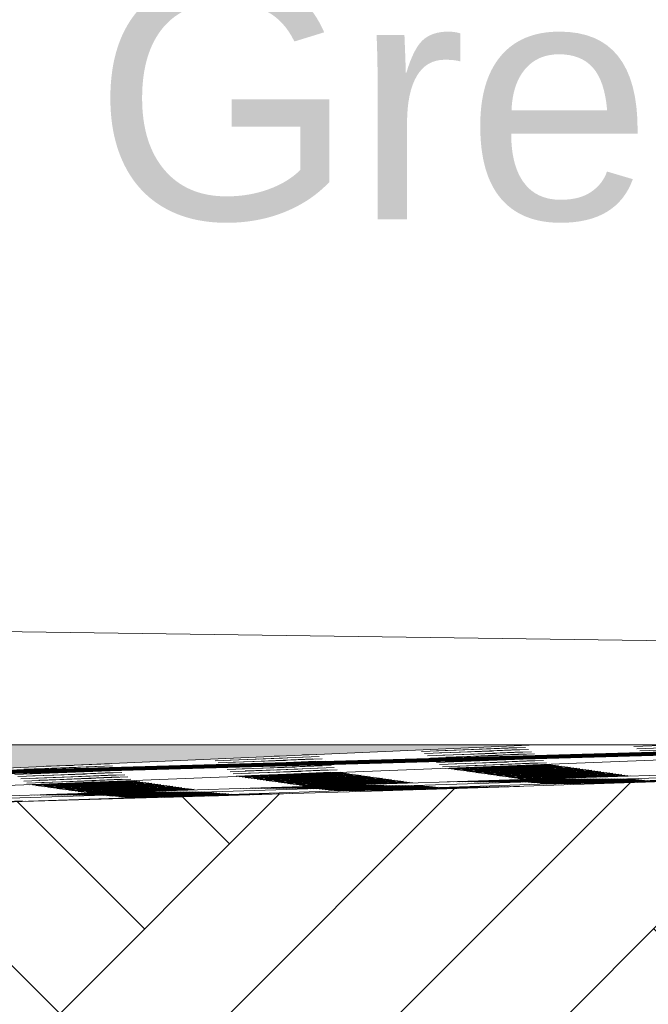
# Model space of a CAD drawing. Header units: metres. Extents: x -52 to 321, y -8 to 26.
# Tile 96 of 256: x 282.321 to 282.844, y -0.419 to 0.401. Entities that reach past the tile are written whole.
import ezdxf

# ---------------------------------------------------------------- set-up
doc = ezdxf.new("R2010")
doc.units = ezdxf.units.M
doc.header["$MEASUREMENT"] = 0
for name, color, linetype in [('10 Stützmauer', 7, 'Continuous'), ('60 Auffüllung gesamt', 7, 'Continuous'), ('60 Gelände 2D Übersicht', 7, 'Continuous'), ('94 Genehmigungsplanung Bemaßung', 7, 'Continuous')]:
    doc.layers.add(name, color=color, linetype=linetype)
doc.styles.add('ERSTELLTER_STIL_2', font='arial.ttf')

msp = doc.modelspace()

# ---------------------------------------------------------------- hatches: boundary and pattern name
at = {"layer": '60 Auffüllung gesamt', "linetype": 'Continuous', "lineweight": 18, "true_color": 0xffa8a8}
h = msp.add_hatch(dxfattribs=at)
h.set_pattern_fill('Boden__gewachsen_0002', color=21, style=0, pattern_type=2)
h.set_pattern_definition([(45, (33626.11544, -0.00275), (-0.2121320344, 0.2121320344), []), (45, (33626.0447, 0.06797), (-0.424264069, 0.424264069), []), (45, (33625.974, 0.1387), (-0.424264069, 0.424264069), []), (135, (33625.9033, 0.20939), (0.07071067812, 0.07071067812), [0.3, -0.3])])
h.paths.add_polyline_path([(279.19613, -0.34259), (279.19613, -0.44259), (282.62319, -1.14889), (283.77986, -1.39228), (283.77986, -0.20275), (282.62319, -0.24124)])
at = {"layer": '60 Auffüllung gesamt', "linetype": 'Continuous', "lineweight": 0, "true_color": 0x000000}
for points in [[(282.40449, -0.20275), (282.30042, -0.20275), (282.30042, -0.22257), (282.40449, -0.218)], [(282.49895, -0.20275), (282.40449, -0.20275), (282.40449, -0.218), (282.49895, -0.21385)], [(282.5837, -0.20275), (282.49895, -0.20275), (282.49895, -0.21385), (282.5837, -0.21012)], [(282.65869, -0.20275), (282.5837, -0.20275), (282.5837, -0.21012), (282.65869, -0.20682)], [(282.72386, -0.20275), (282.65869, -0.20275), (282.65869, -0.20682), (282.72386, -0.20396)], [(282.7515, -0.20275), (282.72386, -0.20275), (282.72386, -0.20396)]]:
    msp.add_hatch(color=18, dxfattribs=at).paths.add_polyline_path(points)

# ---------------------------------------------------------------- linework, layer by layer
at = {"layer": '10 Stützmauer', "color": 7, "linetype": 'Continuous', "lineweight": 13}
msp.add_line((286.13517, -0.1625), (281.90185, -0.10275), dxfattribs=at)
at = {"layer": '60 Auffüllung gesamt', "color": 255, "linetype": 'Continuous', "lineweight": 18}
for p, q in [((279.9156, -0.32131), (283.65416, -0.20275)), ((280.2386, -0.31176), (283.74394, -0.20275)), ((280.41361, -0.30552), (282.7515, -0.20275)), ((281.21273, -0.28017), (283.17091, -0.20275)), ((282.30042, -0.20275), (282.40449, -0.20275)), ((282.30269, -0.25072), (283.74394, -0.20275)), ((282.40449, -0.20275), (282.49895, -0.20275)), ((282.49895, -0.20275), (282.5837, -0.20275)), ((282.5837, -0.20275), (282.65869, -0.20275)), ((282.65534, -0.20839), (282.74194, -0.20497)), ((282.65869, -0.20275), (282.72386, -0.20275)), ((282.69124, -0.20695), (282.73423, -0.20502)), ((282.72386, -0.20275), (282.7515, -0.20275)), ((282.7515, -0.20275), (283.17091, -0.20275)), ((282.83231, -0.2043), (282.87186, -0.20275)), ((282.83482, -0.20613), (282.92078, -0.20275)), ((282.83733, -0.20796), (282.92393, -0.20455)), ((282.48339, -0.21613), (282.56999, -0.21271)), ((282.51929, -0.21469), (282.56228, -0.21276)), ((282.53273, -0.21236), (282.53713, -0.21221)), ((282.55628, -0.21133), (282.56748, -0.21089)), ((282.65785, -0.21022), (282.74445, -0.2068)), ((282.66036, -0.21204), (282.74696, -0.20863)), ((282.66287, -0.21387), (282.74947, -0.21046)), ((282.66538, -0.2157), (282.75198, -0.21229)), ((282.66797, -0.20778), (282.71159, -0.2063)), ((282.67048, -0.20961), (282.7141, -0.20813)), ((282.673, -0.21144), (282.71661, -0.20996)), ((282.67551, -0.21327), (282.71912, -0.21179)), ((282.69375, -0.20878), (282.73674, -0.20685)), ((282.69626, -0.21061), (282.73925, -0.20868)), ((282.69877, -0.21244), (282.74176, -0.2105)), ((282.70128, -0.21427), (282.74427, -0.21233)), ((282.83984, -0.20979), (282.92644, -0.20638)), ((282.84235, -0.21162), (282.92896, -0.20821)), ((282.31144, -0.22387), (282.39804, -0.22045)), ((282.34275, -0.22071), (282.36518, -0.21995)), ((282.3444, -0.22064), (282.39553, -0.21863)), ((282.34734, -0.22243), (282.39033, -0.2205)), ((282.4859, -0.21796), (282.5725, -0.21454)), ((282.48841, -0.21978), (282.57501, -0.21637)), ((282.49092, -0.22161), (282.57753, -0.2182)), ((282.49344, -0.22344), (282.58004, -0.22003)), ((282.49602, -0.21552), (282.53964, -0.21404)), ((282.49854, -0.21735), (282.54215, -0.21587)), ((282.50105, -0.21918), (282.54466, -0.2177)), ((282.50356, -0.22101), (282.54717, -0.21953)), ((282.50607, -0.22283), (282.54969, -0.22136)), ((282.5218, -0.21652), (282.56479, -0.21459)), ((282.52431, -0.21835), (282.5673, -0.21642)), ((282.52682, -0.22018), (282.56981, -0.21824)), ((282.52933, -0.22201), (282.57232, -0.22007)), ((282.66789, -0.21753), (282.7545, -0.21412)), ((282.67041, -0.21936), (282.75701, -0.21595)), ((282.67292, -0.22119), (282.75952, -0.21778)), ((282.67543, -0.2225), (282.76203, -0.21908)), ((282.67794, -0.22286), (282.76454, -0.21943)), ((282.67802, -0.21509), (282.72163, -0.21362)), ((282.68045, -0.22321), (282.76705, -0.21979)), ((282.68053, -0.21692), (282.72415, -0.21545)), ((282.68296, -0.22357), (282.76956, -0.22015)), ((282.68304, -0.21875), (282.72666, -0.21727)), ((282.68547, -0.22393), (282.77208, -0.22051)), ((282.68555, -0.22058), (282.72917, -0.2191)), ((282.68799, -0.22429), (282.77459, -0.22086)), ((282.68807, -0.22197), (282.73168, -0.22031)), ((282.6905, -0.22464), (282.7771, -0.22122)), ((282.69058, -0.22233), (282.73419, -0.22066)), ((282.69309, -0.22269), (282.7367, -0.22102)), ((282.6956, -0.22305), (282.73922, -0.22138)), ((282.70379, -0.2161), (282.74678, -0.21416)), ((282.7063, -0.21793), (282.74929, -0.21599)), ((282.70882, -0.21975), (282.7518, -0.21782)), ((282.71133, -0.22107), (282.75431, -0.21932)), ((282.71384, -0.22143), (282.75682, -0.21968)), ((282.71635, -0.22179), (282.75934, -0.22003)), ((282.71886, -0.22215), (282.76185, -0.22039)), ((282.72137, -0.22251), (282.76436, -0.22075)), ((282.72388, -0.22286), (282.76687, -0.22111)), ((282.72639, -0.22322), (282.76938, -0.22146)), ((282.31395, -0.2257), (282.40055, -0.22228)), ((282.31646, -0.22752), (282.40307, -0.22411)), ((282.31898, -0.22935), (282.40558, -0.22594)), ((282.32149, -0.23118), (282.40809, -0.22777)), ((282.324, -0.23301), (282.4106, -0.2296)), ((282.32408, -0.22326), (282.36769, -0.22178)), ((282.32659, -0.22509), (282.3702, -0.22361)), ((282.3291, -0.22692), (282.37271, -0.22544)), ((282.33161, -0.22875), (282.37523, -0.22727)), ((282.33412, -0.23057), (282.37774, -0.2291)), ((282.34985, -0.22426), (282.39284, -0.22233)), ((282.35236, -0.22609), (282.39535, -0.22416)), ((282.35488, -0.22792), (282.39786, -0.22598)), ((282.35739, -0.22975), (282.40037, -0.22781)), ((282.3599, -0.23158), (282.40288, -0.22964)), ((282.49595, -0.22527), (282.58255, -0.22186)), ((282.49846, -0.2271), (282.58506, -0.22369)), ((282.50097, -0.22893), (282.58757, -0.22552)), ((282.50348, -0.22952), (282.59008, -0.2261)), ((282.50599, -0.22988), (282.59259, -0.22646)), ((282.5085, -0.23023), (282.5951, -0.22681)), ((282.50858, -0.22466), (282.5522, -0.22319)), ((282.51101, -0.23059), (282.59762, -0.22717)), ((282.51109, -0.22649), (282.55471, -0.22501)), ((282.51353, -0.23095), (282.60013, -0.22753)), ((282.51361, -0.22832), (282.55722, -0.22684)), ((282.51604, -0.23131), (282.60264, -0.22789)), ((282.51612, -0.22899), (282.55973, -0.22733)), ((282.51855, -0.23167), (282.60515, -0.22824)), ((282.51863, -0.22935), (282.56224, -0.22769)), ((282.52106, -0.23202), (282.60766, -0.2286)), ((282.52114, -0.22971), (282.56476, -0.22804)), ((282.52357, -0.23238), (282.61017, -0.22896)), ((282.52365, -0.23007), (282.56727, -0.2284)), ((282.52608, -0.23274), (282.61268, -0.22932)), ((282.52616, -0.23042), (282.56978, -0.22876)), ((282.52859, -0.2331), (282.6152, -0.22967)), ((282.52868, -0.23078), (282.57229, -0.22912)), ((282.53119, -0.23114), (282.5748, -0.22947)), ((282.53185, -0.22384), (282.57483, -0.2219)), ((282.53436, -0.22567), (282.57734, -0.22373)), ((282.53687, -0.22749), (282.57985, -0.22556)), ((282.53938, -0.2281), (282.58237, -0.22634)), ((282.54189, -0.22845), (282.58488, -0.2267)), ((282.5444, -0.22881), (282.58739, -0.22706)), ((282.54691, -0.22917), (282.5899, -0.22741)), ((282.54942, -0.22953), (282.59241, -0.22777)), ((282.55193, -0.22988), (282.59492, -0.22813)), ((282.55445, -0.23024), (282.59743, -0.22849)), ((282.55696, -0.2306), (282.59994, -0.22884)), ((282.55947, -0.23096), (282.60245, -0.2292)), ((282.56198, -0.23132), (282.60497, -0.22956)), ((282.69301, -0.225), (282.77961, -0.22158)), ((282.69552, -0.22536), (282.78212, -0.22194)), ((282.69803, -0.22572), (282.78463, -0.22229)), ((282.69811, -0.2234), (282.74173, -0.22174)), ((282.70054, -0.22607), (282.78714, -0.22265)), ((282.70062, -0.22376), (282.74424, -0.22209)), ((282.70305, -0.22643), (282.78966, -0.22301)), ((282.70314, -0.22412), (282.74675, -0.22245)), ((282.70556, -0.22679), (282.79217, -0.22337)), ((282.70565, -0.22448), (282.74926, -0.22281)), ((282.70808, -0.22715), (282.79468, -0.22372)), ((282.70816, -0.22483), (282.75177, -0.22317)), ((282.71059, -0.2275), (282.79719, -0.22408)), ((282.71067, -0.22519), (282.75428, -0.22352)), ((282.7131, -0.22786), (282.7997, -0.22444)), ((282.71318, -0.22555), (282.7568, -0.22388)), ((282.71561, -0.22822), (282.80221, -0.2248)), ((282.71569, -0.22591), (282.75931, -0.22424)), ((282.71812, -0.22858), (282.80472, -0.22515)), ((282.7182, -0.22626), (282.76182, -0.2246)), ((282.72063, -0.22893), (282.80723, -0.22551)), ((282.72072, -0.22662), (282.76433, -0.22495)), ((282.72314, -0.22929), (282.80975, -0.22587)), ((282.72323, -0.22698), (282.76684, -0.22531)), ((282.72566, -0.22965), (282.81226, -0.22623)), ((282.72574, -0.22734), (282.76935, -0.22567)), ((282.72817, -0.23001), (282.81477, -0.22659)), ((282.72825, -0.22769), (282.77187, -0.22603)), ((282.7289, -0.22358), (282.77189, -0.22182)), ((282.73068, -0.23036), (282.81728, -0.22694)), ((282.73076, -0.22805), (282.77438, -0.22638)), ((282.73142, -0.22394), (282.7744, -0.22218)), ((282.73319, -0.23072), (282.81979, -0.2273)), ((282.73327, -0.22841), (282.77689, -0.22674)), ((282.73393, -0.22429), (282.77691, -0.22254)), ((282.7357, -0.23108), (282.8223, -0.22766)), ((282.73579, -0.22877), (282.7794, -0.2271)), ((282.73644, -0.22465), (282.77943, -0.2229)), ((282.73821, -0.23144), (282.82481, -0.22802)), ((282.7383, -0.22912), (282.78191, -0.22746)), ((282.73895, -0.22501), (282.78194, -0.22325)), ((282.74081, -0.22948), (282.78442, -0.22782)), ((282.74146, -0.22537), (282.78445, -0.22361)), ((282.74332, -0.22984), (282.78694, -0.22817)), ((282.74397, -0.22572), (282.78696, -0.22397)), ((282.74583, -0.2302), (282.78945, -0.22853)), ((282.74648, -0.22608), (282.78947, -0.22433)), ((282.74834, -0.23055), (282.79196, -0.22889)), ((282.74899, -0.22644), (282.79198, -0.22468)), ((282.75086, -0.23091), (282.79447, -0.22925)), ((282.7511, -0.23138), (282.82733, -0.22837)), ((282.7515, -0.2268), (282.79449, -0.22504)), ((282.75337, -0.23127), (282.79698, -0.2296)), ((282.75402, -0.22715), (282.797, -0.2254)), ((282.75653, -0.22751), (282.79951, -0.22576)), ((282.75904, -0.22787), (282.80203, -0.22611)), ((282.76155, -0.22823), (282.80454, -0.22647)), ((282.76406, -0.22858), (282.80705, -0.22683)), ((282.76657, -0.22894), (282.80956, -0.22719)), ((282.76908, -0.2293), (282.81207, -0.22754)), ((282.77159, -0.22966), (282.81458, -0.2279)), ((282.7741, -0.23001), (282.81709, -0.22826)), ((282.77662, -0.23037), (282.8196, -0.22862)), ((282.80475, -0.22968), (282.82211, -0.22897)), ((282.80969, -0.22953), (282.82984, -0.22873)), ((282.32651, -0.23484), (282.41311, -0.23143)), ((282.32902, -0.23618), (282.41562, -0.23276)), ((282.33153, -0.23654), (282.41813, -0.23312)), ((282.33404, -0.2369), (282.42065, -0.23348)), ((282.33655, -0.23726), (282.42316, -0.23384)), ((282.33664, -0.2324), (282.38025, -0.23093)), ((282.33907, -0.23761), (282.42567, -0.23419)), ((282.33915, -0.23423), (282.38276, -0.23275)), ((282.34158, -0.23797), (282.42818, -0.23455)), ((282.34166, -0.23566), (282.38527, -0.23399)), ((282.34409, -0.23833), (282.43069, -0.23491)), ((282.34417, -0.23602), (282.38778, -0.23435)), ((282.3466, -0.23869), (282.4332, -0.23527)), ((282.34668, -0.23637), (282.3903, -0.23471)), ((282.34911, -0.23904), (282.43571, -0.23562)), ((282.34919, -0.23673), (282.39281, -0.23507)), ((282.35162, -0.2394), (282.43822, -0.23598)), ((282.3517, -0.23709), (282.39532, -0.23542)), ((282.35413, -0.23976), (282.44074, -0.23634)), ((282.35422, -0.23745), (282.39783, -0.23578)), ((282.35665, -0.24012), (282.44325, -0.2367)), ((282.35673, -0.2378), (282.40034, -0.23614)), ((282.35916, -0.24048), (282.44576, -0.23705)), ((282.35924, -0.23816), (282.40285, -0.2365)), ((282.36167, -0.24083), (282.44827, -0.23741)), ((282.36175, -0.23852), (282.40537, -0.23685)), ((282.36241, -0.23341), (282.4054, -0.23147)), ((282.36418, -0.24119), (282.45078, -0.23777)), ((282.36426, -0.23888), (282.40788, -0.23721)), ((282.36492, -0.23476), (282.40791, -0.23301)), ((282.36677, -0.23923), (282.41039, -0.23757)), ((282.36743, -0.23512), (282.41042, -0.23336)), ((282.36994, -0.23548), (282.41293, -0.23372)), ((282.37245, -0.23583), (282.41544, -0.23408)), ((282.37496, -0.23619), (282.41795, -0.23444)), ((282.37748, -0.23655), (282.42046, -0.23479)), ((282.37999, -0.23691), (282.42297, -0.23515)), ((282.3825, -0.23726), (282.42548, -0.23551)), ((282.38501, -0.23762), (282.428, -0.23587)), ((282.38752, -0.23798), (282.43051, -0.23622)), ((282.39003, -0.23834), (282.43302, -0.23658)), ((282.39254, -0.23869), (282.43553, -0.23694)), ((282.39505, -0.23905), (282.43804, -0.2373)), ((282.39756, -0.23941), (282.44055, -0.23765)), ((282.50482, -0.23927), (282.59142, -0.23653)), ((282.50733, -0.23928), (282.59393, -0.23653)), ((282.50984, -0.23928), (282.59644, -0.23654)), ((282.51235, -0.23929), (282.59895, -0.23654)), ((282.51486, -0.23929), (282.60146, -0.23655)), ((282.51737, -0.2393), (282.60398, -0.23656)), ((282.51747, -0.23887), (282.56109, -0.23749)), ((282.51989, -0.23931), (282.60649, -0.23656)), ((282.51998, -0.23887), (282.5636, -0.2375)), ((282.5224, -0.23931), (282.609, -0.23657)), ((282.5225, -0.23888), (282.56611, -0.2375)), ((282.52491, -0.23932), (282.61151, -0.23657)), ((282.52501, -0.23888), (282.56862, -0.23751)), ((282.52742, -0.23932), (282.61402, -0.23658)), ((282.52752, -0.23889), (282.57113, -0.23752)), ((282.52993, -0.23933), (282.61653, -0.23658)), ((282.53003, -0.23889), (282.57364, -0.23752)), ((282.53111, -0.23345), (282.61771, -0.23003)), ((282.53244, -0.23934), (282.61904, -0.23659)), ((282.53254, -0.2389), (282.57616, -0.23753)), ((282.53362, -0.23381), (282.62022, -0.23039)), ((282.5337, -0.2315), (282.57731, -0.22983)), ((282.53495, -0.23934), (282.62155, -0.2366)), ((282.53505, -0.23891), (282.57867, -0.23753)), ((282.53613, -0.23417), (282.62273, -0.23075)), ((282.53621, -0.23186), (282.57983, -0.23019)), ((282.53746, -0.23935), (282.62407, -0.2366)), ((282.53757, -0.23891), (282.58118, -0.23754)), ((282.53864, -0.23453), (282.62524, -0.2311)), ((282.53872, -0.23221), (282.58234, -0.23055)), ((282.53998, -0.23935), (282.62658, -0.23661)), ((282.54008, -0.23892), (282.58369, -0.23755)), ((282.5407, -0.23813), (282.58368, -0.23676)), ((282.54115, -0.23488), (282.62775, -0.23146)), ((282.54123, -0.23257), (282.58485, -0.2309)), ((282.54249, -0.23936), (282.62909, -0.23661)), ((282.54259, -0.23892), (282.5862, -0.23755)), ((282.54321, -0.23814), (282.5862, -0.23677)), ((282.54366, -0.23524), (282.63026, -0.23182)), ((282.54375, -0.23293), (282.58736, -0.23126)), ((282.545, -0.23937), (282.6316, -0.23662)), ((282.5451, -0.23893), (282.58871, -0.23756)), ((282.54572, -0.23814), (282.58871, -0.23677)), ((282.54617, -0.2356), (282.63278, -0.23218)), ((282.54626, -0.23329), (282.58987, -0.23162)), ((282.54751, -0.23937), (282.63411, -0.23663)), ((282.54761, -0.23894), (282.59123, -0.23756)), ((282.54823, -0.23815), (282.59122, -0.23678)), ((282.54869, -0.23596), (282.63529, -0.23253)), ((282.54877, -0.23364), (282.59238, -0.23198)), ((282.55002, -0.23938), (282.63662, -0.23663)), ((282.55012, -0.23894), (282.59374, -0.23757)), ((282.55074, -0.23816), (282.59373, -0.23678)), ((282.5512, -0.23631), (282.6378, -0.23289)), ((282.55128, -0.234), (282.5949, -0.23233)), ((282.55253, -0.23938), (282.63913, -0.23664)), ((282.55263, -0.23895), (282.59625, -0.23758)), ((282.55325, -0.23816), (282.59624, -0.23679)), ((282.55371, -0.23667), (282.64031, -0.23325)), ((282.55379, -0.23436), (282.59741, -0.23269)), ((282.55504, -0.23939), (282.64165, -0.23664)), ((282.55515, -0.23895), (282.59876, -0.23758)), ((282.55576, -0.23817), (282.59875, -0.23679)), ((282.55622, -0.23703), (282.64282, -0.23361)), ((282.5563, -0.23472), (282.59992, -0.23305)), ((282.55756, -0.2394), (282.64416, -0.23665)), ((282.55766, -0.23896), (282.60127, -0.23759)), ((282.55828, -0.23817), (282.60126, -0.2368)), ((282.55873, -0.23739), (282.64533, -0.23396)), ((282.55882, -0.23507), (282.60243, -0.23341)), ((282.56007, -0.2394), (282.64667, -0.23666)), ((282.56017, -0.23897), (282.60378, -0.23759)), ((282.56079, -0.23818), (282.60377, -0.23681)), ((282.56133, -0.23543), (282.60494, -0.23376)), ((282.56258, -0.23941), (282.64918, -0.23666)), ((282.56268, -0.23897), (282.6063, -0.2376)), ((282.5633, -0.23819), (282.60629, -0.23681)), ((282.56384, -0.23579), (282.60745, -0.23412)), ((282.56449, -0.23167), (282.60748, -0.22992)), ((282.56519, -0.23898), (282.60881, -0.23761)), ((282.56581, -0.23819), (282.6088, -0.23682)), ((282.56635, -0.23615), (282.60997, -0.23448)), ((282.567, -0.23203), (282.60999, -0.23027)), ((282.5676, -0.23965), (282.6542, -0.23677)), ((282.5677, -0.23898), (282.61132, -0.23761)), ((282.56832, -0.2382), (282.61131, -0.23682)), ((282.56886, -0.2365), (282.61248, -0.23484)), ((282.56951, -0.23239), (282.6125, -0.23063)), ((282.57011, -0.23987), (282.65671, -0.23699)), ((282.57022, -0.23899), (282.61383, -0.23762)), ((282.57083, -0.2382), (282.61382, -0.23683)), ((282.57137, -0.23686), (282.61499, -0.23519)), ((282.57202, -0.23275), (282.61501, -0.23099)), ((282.57262, -0.24009), (282.65923, -0.23721)), ((282.57273, -0.239), (282.61634, -0.23762)), ((282.57334, -0.23821), (282.61633, -0.23684)), ((282.57453, -0.2331), (282.61752, -0.23135)), ((282.57514, -0.24031), (282.66174, -0.23743)), ((282.57524, -0.239), (282.61885, -0.23763)), ((282.57585, -0.23822), (282.61884, -0.23684)), ((282.57643, -0.23905), (282.65169, -0.23667)), ((282.57705, -0.23346), (282.62003, -0.23171)), ((282.57765, -0.24054), (282.66425, -0.23766)), ((282.57775, -0.23901), (282.62137, -0.23763)), ((282.57836, -0.23822), (282.62135, -0.23685)), ((282.57956, -0.23382), (282.62254, -0.23206)), ((282.58016, -0.24076), (282.66676, -0.23788)), ((282.58026, -0.23921), (282.62388, -0.2378)), ((282.58088, -0.23823), (282.62386, -0.23685)), ((282.58207, -0.23418), (282.62505, -0.23242)), ((282.58339, -0.23823), (282.62637, -0.23686)), ((282.58458, -0.23453), (282.62757, -0.23278)), ((282.5859, -0.23824), (282.62889, -0.23687)), ((282.58709, -0.23489), (282.63008, -0.23314)), ((282.58841, -0.23825), (282.6314, -0.23687)), ((282.5896, -0.23525), (282.63259, -0.23349)), ((282.59092, -0.23825), (282.63391, -0.23688)), ((282.59211, -0.23561), (282.6351, -0.23385)), ((282.59343, -0.23826), (282.63642, -0.23688)), ((282.59462, -0.23596), (282.63761, -0.23421)), ((282.59594, -0.23826), (282.63893, -0.23689)), ((282.59845, -0.23827), (282.64144, -0.2369)), ((282.60096, -0.23827), (282.64395, -0.2369)), ((282.60302, -0.23608), (282.64012, -0.23457)), ((282.60348, -0.23846), (282.64646, -0.23699)), ((282.60461, -0.23603), (282.64784, -0.23432)), ((282.60599, -0.23868), (282.64897, -0.23721)), ((282.60681, -0.23596), (282.6175, -0.23555)), ((282.6085, -0.2389), (282.65149, -0.23743)), ((282.61101, -0.23912), (282.654, -0.23765)), ((282.61352, -0.23934), (282.65651, -0.23787)), ((282.62285, -0.24074), (282.70945, -0.23786)), ((282.62536, -0.2407), (282.71196, -0.23782)), ((282.62787, -0.24066), (282.71448, -0.23778)), ((282.63039, -0.24063), (282.71699, -0.23774)), ((282.6329, -0.24059), (282.7195, -0.23771)), ((282.63541, -0.24055), (282.72201, -0.23767)), ((282.63792, -0.24051), (282.72452, -0.23763)), ((282.64043, -0.24048), (282.72703, -0.23759)), ((282.64294, -0.24044), (282.72954, -0.23756)), ((282.64545, -0.2404), (282.73206, -0.23752)), ((282.64796, -0.24036), (282.73457, -0.23748)), ((282.65048, -0.24033), (282.73708, -0.23744)), ((282.67379, -0.23932), (282.71677, -0.23788)), ((282.6763, -0.23928), (282.71929, -0.23785)), ((282.67677, -0.23378), (282.76337, -0.23103)), ((282.67881, -0.23924), (282.7218, -0.23781)), ((282.67928, -0.23378), (282.76588, -0.23104)), ((282.68132, -0.23921), (282.72431, -0.23777)), ((282.68179, -0.23379), (282.76839, -0.23104)), ((282.68383, -0.23917), (282.72682, -0.23773)), ((282.6843, -0.23379), (282.7709, -0.23105)), ((282.68634, -0.23913), (282.72933, -0.2377)), ((282.68681, -0.2338), (282.77341, -0.23105)), ((282.68932, -0.23381), (282.77592, -0.23106)), ((282.68942, -0.23337), (282.73303, -0.232)), ((282.69183, -0.23381), (282.77844, -0.23107)), ((282.69193, -0.23338), (282.73555, -0.232)), ((282.69434, -0.23382), (282.78095, -0.23107)), ((282.69444, -0.23338), (282.73806, -0.23201)), ((282.69686, -0.23382), (282.78346, -0.23108)), ((282.69695, -0.23339), (282.74057, -0.23202)), ((282.69937, -0.23383), (282.78597, -0.23108)), ((282.69947, -0.23339), (282.74308, -0.23202)), ((282.70188, -0.23384), (282.78848, -0.23109)), ((282.70198, -0.2334), (282.74559, -0.23203)), ((282.70439, -0.23384), (282.79099, -0.2311)), ((282.70449, -0.23341), (282.7481, -0.23203)), ((282.7069, -0.23385), (282.7935, -0.2311)), ((282.707, -0.23341), (282.75062, -0.23204)), ((282.70941, -0.23385), (282.79601, -0.23111)), ((282.70951, -0.23342), (282.75313, -0.23205)), ((282.71192, -0.23386), (282.79853, -0.23111)), ((282.71202, -0.23342), (282.75564, -0.23205)), ((282.71265, -0.23264), (282.75563, -0.23126)), ((282.71444, -0.23387), (282.80104, -0.23112)), ((282.71454, -0.23343), (282.75815, -0.23206)), ((282.71516, -0.23264), (282.75814, -0.23127)), ((282.71695, -0.23387), (282.80355, -0.23113)), ((282.71705, -0.23344), (282.76066, -0.23206)), ((282.71767, -0.23265), (282.76066, -0.23128)), ((282.71946, -0.23388), (282.80606, -0.23113)), ((282.71956, -0.23344), (282.76317, -0.23207)), ((282.72018, -0.23266), (282.76317, -0.23128)), ((282.72197, -0.23388), (282.80857, -0.23114)), ((282.72207, -0.23345), (282.76569, -0.23208)), ((282.72269, -0.23266), (282.76568, -0.23129)), ((282.72448, -0.23389), (282.81108, -0.23114)), ((282.72458, -0.23345), (282.7682, -0.23208)), ((282.7252, -0.23267), (282.76819, -0.23129)), ((282.72699, -0.2339), (282.81359, -0.23115)), ((282.72709, -0.23346), (282.77071, -0.23209)), ((282.72771, -0.23267), (282.7707, -0.2313)), ((282.7295, -0.2339), (282.81611, -0.23116)), ((282.72961, -0.23347), (282.77322, -0.23209)), ((282.73022, -0.23268), (282.77321, -0.23131)), ((282.73202, -0.23391), (282.81862, -0.23116)), ((282.73212, -0.23347), (282.77573, -0.2321)), ((282.73273, -0.23269), (282.77572, -0.23131)), ((282.73453, -0.23391), (282.82113, -0.23117)), ((282.73463, -0.23348), (282.77824, -0.2321)), ((282.73525, -0.23269), (282.77823, -0.23132)), ((282.73704, -0.23392), (282.82364, -0.23117)), ((282.73714, -0.23348), (282.78076, -0.23211)), ((282.73776, -0.2327), (282.78074, -0.23132)), ((282.73955, -0.23392), (282.82615, -0.23118)), ((282.73965, -0.23349), (282.78327, -0.23212)), ((282.74027, -0.2327), (282.78326, -0.23133)), ((282.74206, -0.234), (282.78806, -0.23247)), ((282.74216, -0.23349), (282.78578, -0.23212)), ((282.74278, -0.23271), (282.78577, -0.23134)), ((282.74457, -0.23422), (282.83117, -0.23134)), ((282.74468, -0.2335), (282.78829, -0.23213)), ((282.74529, -0.23272), (282.78828, -0.23134)), ((282.74708, -0.23444), (282.83369, -0.23156)), ((282.74719, -0.23351), (282.7908, -0.23213)), ((282.7478, -0.23272), (282.79079, -0.23135)), ((282.74959, -0.23466), (282.8362, -0.23178)), ((282.7497, -0.23351), (282.79331, -0.23214)), ((282.75031, -0.23273), (282.7933, -0.23135)), ((282.75211, -0.23489), (282.83871, -0.23201)), ((282.75221, -0.23352), (282.79583, -0.23215)), ((282.75282, -0.23273), (282.79581, -0.23136)), ((282.75462, -0.23511), (282.84122, -0.23223)), ((282.75472, -0.23356), (282.79724, -0.23219)), ((282.75534, -0.23274), (282.79832, -0.23137)), ((282.75713, -0.23533), (282.84373, -0.23245)), ((282.75723, -0.23378), (282.80085, -0.23237)), ((282.75785, -0.23274), (282.80083, -0.23137)), ((282.75964, -0.23551), (282.84624, -0.23263)), ((282.75975, -0.23401), (282.80336, -0.23259)), ((282.76036, -0.23275), (282.80334, -0.23138)), ((282.76215, -0.23548), (282.84875, -0.23259)), ((282.76226, -0.23423), (282.80587, -0.23281)), ((282.76287, -0.23276), (282.80586, -0.23138)), ((282.76466, -0.23544), (282.85126, -0.23256)), ((282.76477, -0.23445), (282.80838, -0.23303)), ((282.76538, -0.23276), (282.80837, -0.23139)), ((282.76717, -0.2354), (282.85378, -0.23252)), ((282.76728, -0.23467), (282.8109, -0.23326)), ((282.76789, -0.23277), (282.81088, -0.23139)), ((282.76969, -0.23536), (282.85629, -0.23248)), ((282.76979, -0.23489), (282.81341, -0.23348)), ((282.7704, -0.23277), (282.81339, -0.2314)), ((282.7722, -0.23533), (282.8588, -0.23245)), ((282.7723, -0.23509), (282.81592, -0.23364)), ((282.77291, -0.23278), (282.8159, -0.23141)), ((282.77471, -0.23529), (282.86131, -0.23241)), ((282.77482, -0.23505), (282.81843, -0.23361)), ((282.77542, -0.23279), (282.81841, -0.23141)), ((282.77722, -0.23525), (282.86382, -0.23237)), ((282.77733, -0.23502), (282.82094, -0.23357)), ((282.77794, -0.23281), (282.78412, -0.23259)), ((282.77973, -0.23522), (282.86633, -0.23233)), ((282.77984, -0.23498), (282.82345, -0.23353)), ((282.78045, -0.23303), (282.82343, -0.23156)), ((282.78224, -0.23518), (282.86884, -0.2323)), ((282.78235, -0.23494), (282.82596, -0.2335)), ((282.78296, -0.23325), (282.82594, -0.23178)), ((282.78414, -0.23259), (282.82092, -0.23142)), ((282.78475, -0.23514), (282.87136, -0.23226)), ((282.78486, -0.2349), (282.82848, -0.23346)), ((282.78547, -0.23347), (282.82846, -0.232)), ((282.78727, -0.2351), (282.87387, -0.23222)), ((282.78737, -0.23487), (282.83099, -0.23342)), ((282.78798, -0.23369), (282.83097, -0.23222)), ((282.78808, -0.23247), (282.82866, -0.23118)), ((282.78978, -0.23507), (282.87638, -0.23218)), ((282.78988, -0.23483), (282.8335, -0.23338)), ((282.79049, -0.23391), (282.83348, -0.23244)), ((282.79229, -0.23503), (282.87889, -0.23215)), ((282.7924, -0.23479), (282.83601, -0.23335)), ((282.793, -0.23413), (282.83599, -0.23266)), ((282.7948, -0.23499), (282.8814, -0.23211)), ((282.79491, -0.23475), (282.83852, -0.23331)), ((282.79551, -0.23432), (282.8385, -0.23288)), ((282.79728, -0.23219), (282.79834, -0.23215)), ((282.79731, -0.23495), (282.88391, -0.23207)), ((282.79742, -0.23472), (282.84103, -0.23327)), ((282.79802, -0.23428), (282.84101, -0.23285)), ((282.79982, -0.23492), (282.88642, -0.23203)), ((282.79993, -0.23468), (282.84355, -0.23323)), ((282.80054, -0.23425), (282.84352, -0.23281)), ((282.80233, -0.23488), (282.88894, -0.232)), ((282.80244, -0.23464), (282.84606, -0.2332)), ((282.80305, -0.23421), (282.84603, -0.23277)), ((282.80485, -0.23484), (282.89145, -0.23196)), ((282.80495, -0.2346), (282.84857, -0.23316)), ((282.80556, -0.23417), (282.84854, -0.23273)), ((282.80736, -0.2348), (282.89396, -0.23192)), ((282.80747, -0.23457), (282.85108, -0.23312)), ((282.80807, -0.23413), (282.85106, -0.2327)), ((282.80987, -0.23477), (282.89647, -0.23189)), ((282.80998, -0.23453), (282.85359, -0.23308)), ((282.81058, -0.2341), (282.85357, -0.23266)), ((282.81238, -0.23473), (282.89898, -0.23185)), ((282.81249, -0.23449), (282.8561, -0.23305)), ((282.81309, -0.23406), (282.85608, -0.23262)), ((282.81489, -0.23469), (282.90149, -0.23181)), ((282.815, -0.23446), (282.85862, -0.23301)), ((282.8156, -0.23402), (282.85859, -0.23258)), ((282.8174, -0.23466), (282.904, -0.23177)), ((282.81751, -0.23442), (282.86113, -0.23297)), ((282.81811, -0.23398), (282.8611, -0.23255)), ((282.81991, -0.23462), (282.90651, -0.23174)), ((282.82002, -0.23438), (282.86364, -0.23293)), ((282.82062, -0.23395), (282.86361, -0.23251)), ((282.82242, -0.23458), (282.90903, -0.2317)), ((282.82254, -0.23434), (282.86615, -0.2329)), ((282.82314, -0.23391), (282.86612, -0.23247)), ((282.82505, -0.23431), (282.86866, -0.23286)), ((282.82565, -0.23387), (282.86863, -0.23244)), ((282.82756, -0.23427), (282.87117, -0.23282)), ((282.82816, -0.23383), (282.87114, -0.2324)), ((282.83007, -0.23423), (282.87369, -0.23279)), ((282.83067, -0.2338), (282.87366, -0.23236)), ((282.83258, -0.23419), (282.8762, -0.23275)), ((282.83318, -0.23376), (282.87617, -0.23232)), ((282.83509, -0.23416), (282.87871, -0.23271)), ((282.83569, -0.23372), (282.87868, -0.23229)), ((282.8382, -0.23369), (282.88119, -0.23225)), ((282.84071, -0.23365), (282.8837, -0.23221)), ((282.84322, -0.23361), (282.88621, -0.23217)), ((282.33036, -0.24476), (282.41696, -0.24201)), ((282.33287, -0.24477), (282.41947, -0.24202)), ((282.33538, -0.24477), (282.42198, -0.24203)), ((282.33789, -0.24478), (282.42449, -0.24203)), ((282.3404, -0.24478), (282.427, -0.24204)), ((282.34291, -0.24479), (282.42952, -0.24204)), ((282.34301, -0.24435), (282.38663, -0.24298)), ((282.34543, -0.2448), (282.43203, -0.24205)), ((282.34552, -0.24436), (282.38914, -0.24299)), ((282.34794, -0.2448), (282.43454, -0.24206)), ((282.34804, -0.24437), (282.39165, -0.24299)), ((282.35045, -0.24481), (282.43705, -0.24206)), ((282.35055, -0.24437), (282.39416, -0.243)), ((282.35296, -0.24481), (282.43956, -0.24207)), ((282.35306, -0.24438), (282.39667, -0.24301)), ((282.35547, -0.24482), (282.44207, -0.24207)), ((282.35557, -0.24438), (282.39919, -0.24301)), ((282.35798, -0.24482), (282.44458, -0.24208)), ((282.35808, -0.24439), (282.4017, -0.24302)), ((282.36049, -0.24483), (282.4471, -0.24209)), ((282.36059, -0.2444), (282.40421, -0.24302)), ((282.36301, -0.24484), (282.44961, -0.24209)), ((282.36311, -0.2444), (282.40672, -0.24303)), ((282.36552, -0.24484), (282.45212, -0.2421)), ((282.36562, -0.24441), (282.40923, -0.24303)), ((282.36624, -0.24362), (282.40923, -0.24225)), ((282.36669, -0.24155), (282.45329, -0.23813)), ((282.36803, -0.24485), (282.45463, -0.2421)), ((282.36813, -0.24441), (282.41174, -0.24304)), ((282.36875, -0.24363), (282.41174, -0.24225)), ((282.3692, -0.24191), (282.4558, -0.23848)), ((282.36929, -0.23959), (282.4129, -0.23793)), ((282.37054, -0.24485), (282.45714, -0.24211)), ((282.37064, -0.24442), (282.41426, -0.24305)), ((282.37126, -0.24363), (282.41425, -0.24226)), ((282.37171, -0.24226), (282.45832, -0.23884)), ((282.3718, -0.23995), (282.41541, -0.23828)), ((282.37305, -0.24486), (282.45965, -0.24211)), ((282.37315, -0.24442), (282.41677, -0.24305)), ((282.37377, -0.24364), (282.41676, -0.24227)), ((282.37423, -0.24262), (282.46083, -0.2392)), ((282.37431, -0.24031), (282.41792, -0.23864)), ((282.37556, -0.24487), (282.46216, -0.24212)), ((282.37566, -0.24443), (282.41928, -0.24306)), ((282.37628, -0.24365), (282.41927, -0.24227)), ((282.37674, -0.24298), (282.46334, -0.23956)), ((282.37682, -0.24066), (282.42044, -0.239)), ((282.37807, -0.24487), (282.46468, -0.24213)), ((282.37818, -0.24444), (282.42179, -0.24306)), ((282.37879, -0.24365), (282.42178, -0.24228)), ((282.37933, -0.24102), (282.42295, -0.23936)), ((282.38059, -0.24488), (282.46719, -0.24213)), ((282.38069, -0.24444), (282.4243, -0.24307)), ((282.38131, -0.24366), (282.42429, -0.24228)), ((282.38184, -0.24138), (282.42546, -0.23971)), ((282.3831, -0.24488), (282.4697, -0.24214)), ((282.3832, -0.24445), (282.42681, -0.24308)), ((282.38382, -0.24366), (282.4268, -0.24229)), ((282.38436, -0.24174), (282.42797, -0.24007)), ((282.38561, -0.24489), (282.47221, -0.24214)), ((282.38571, -0.24445), (282.42932, -0.24308)), ((282.38633, -0.24367), (282.42931, -0.2423)), ((282.38687, -0.2421), (282.43048, -0.24043)), ((282.38812, -0.2449), (282.47472, -0.24215)), ((282.38822, -0.24446), (282.43184, -0.24309)), ((282.38884, -0.24367), (282.43183, -0.2423)), ((282.38938, -0.24245), (282.43299, -0.24079)), ((282.39063, -0.24508), (282.47723, -0.2422)), ((282.39073, -0.24447), (282.43435, -0.24309)), ((282.39135, -0.24368), (282.43434, -0.24231)), ((282.39314, -0.2453), (282.47974, -0.24242)), ((282.39325, -0.24447), (282.43686, -0.2431)), ((282.39386, -0.24369), (282.43685, -0.24231)), ((282.39565, -0.24552), (282.48226, -0.24264)), ((282.39576, -0.24448), (282.43937, -0.24311)), ((282.39637, -0.24369), (282.43936, -0.24232)), ((282.39706, -0.24261), (282.43551, -0.24114)), ((282.39816, -0.24574), (282.48477, -0.24286)), ((282.39827, -0.24448), (282.44188, -0.24311)), ((282.39888, -0.2437), (282.44187, -0.24232)), ((282.39952, -0.24253), (282.46585, -0.23991)), ((282.40008, -0.23977), (282.44306, -0.23801)), ((282.40068, -0.24596), (282.48728, -0.24308)), ((282.40078, -0.24449), (282.44439, -0.24312)), ((282.40139, -0.2437), (282.44438, -0.24233)), ((282.40259, -0.24013), (282.44557, -0.23837)), ((282.40319, -0.24619), (282.48979, -0.2433)), ((282.40329, -0.24464), (282.44691, -0.24323)), ((282.40391, -0.24371), (282.44689, -0.24234)), ((282.4051, -0.24048), (282.44808, -0.23873)), ((282.4057, -0.24641), (282.4923, -0.24353)), ((282.4058, -0.24486), (282.44942, -0.24345)), ((282.40642, -0.24372), (282.4494, -0.24234)), ((282.40761, -0.24084), (282.4506, -0.23908)), ((282.40821, -0.24663), (282.49481, -0.24375)), ((282.40832, -0.24508), (282.45193, -0.24367)), ((282.40893, -0.24372), (282.45191, -0.24235)), ((282.41012, -0.2412), (282.45311, -0.23944)), ((282.41072, -0.24685), (282.49732, -0.24397)), ((282.41083, -0.2453), (282.45444, -0.24389)), ((282.41144, -0.24373), (282.45443, -0.24235)), ((282.41263, -0.24156), (282.45562, -0.2398)), ((282.41323, -0.24704), (282.49983, -0.24416)), ((282.41334, -0.24553), (282.45695, -0.24411)), ((282.41395, -0.24373), (282.45694, -0.24236)), ((282.41514, -0.24191), (282.45813, -0.24016)), ((282.41574, -0.24701), (282.50235, -0.24412)), ((282.41585, -0.24575), (282.45946, -0.24433)), ((282.41646, -0.24374), (282.45945, -0.24237)), ((282.41826, -0.24697), (282.50486, -0.24409)), ((282.41836, -0.24597), (282.46198, -0.24456)), ((282.41897, -0.24375), (282.46196, -0.24237)), ((282.42077, -0.24693), (282.50737, -0.24405)), ((282.42087, -0.24619), (282.46449, -0.24478)), ((282.42148, -0.24375), (282.46447, -0.24238)), ((282.42328, -0.24689), (282.50988, -0.24401)), ((282.42338, -0.24641), (282.467, -0.245)), ((282.42399, -0.24376), (282.46698, -0.24238)), ((282.42579, -0.24686), (282.51239, -0.24397)), ((282.4259, -0.24662), (282.46951, -0.24517)), ((282.42651, -0.24388), (282.46949, -0.24242)), ((282.4283, -0.24682), (282.5149, -0.24394)), ((282.42841, -0.24658), (282.47202, -0.24514)), ((282.42902, -0.24411), (282.472, -0.24264)), ((282.43081, -0.24678), (282.51741, -0.2439)), ((282.43092, -0.24654), (282.47453, -0.2451)), ((282.43153, -0.24433), (282.47452, -0.24286)), ((282.43332, -0.24674), (282.51993, -0.24386)), ((282.43343, -0.24651), (282.47705, -0.24506)), ((282.43404, -0.24455), (282.47703, -0.24308)), ((282.43584, -0.24671), (282.52244, -0.24382)), ((282.43594, -0.24647), (282.47956, -0.24502)), ((282.43655, -0.24477), (282.47954, -0.2433)), ((282.43835, -0.24667), (282.52495, -0.24379)), ((282.43845, -0.24643), (282.48207, -0.24499)), ((282.43906, -0.24499), (282.48205, -0.24352)), ((282.44091, -0.24663), (282.52746, -0.24375)), ((282.44097, -0.2464), (282.48458, -0.24495)), ((282.44157, -0.24521), (282.48456, -0.24374)), ((282.44348, -0.24636), (282.48709, -0.24491)), ((282.44408, -0.24543), (282.48707, -0.24396)), ((282.44599, -0.24632), (282.4896, -0.24487)), ((282.44659, -0.24565), (282.48958, -0.24418)), ((282.4485, -0.24628), (282.49212, -0.24484)), ((282.44911, -0.24585), (282.48205, -0.24475)), ((282.45101, -0.24625), (282.49463, -0.2448)), ((282.45162, -0.24581), (282.4946, -0.24438)), ((282.45173, -0.24088), (282.46064, -0.24052)), ((282.45337, -0.24626), (282.52997, -0.24371)), ((282.45352, -0.24621), (282.49714, -0.24476)), ((282.45413, -0.24577), (282.49711, -0.24434)), ((282.45604, -0.24617), (282.49965, -0.24473)), ((282.45664, -0.24574), (282.49963, -0.2443)), ((282.45812, -0.24068), (282.46836, -0.24027)), ((282.45915, -0.2457), (282.50214, -0.24426)), ((282.46166, -0.24566), (282.50465, -0.24423)), ((282.46417, -0.24562), (282.50716, -0.24419)), ((282.46538, -0.24591), (282.50216, -0.24469)), ((282.46584, -0.24589), (282.53248, -0.24368)), ((282.46668, -0.24559), (282.50967, -0.24415)), ((282.46919, -0.24555), (282.51218, -0.24411)), ((282.47171, -0.24551), (282.51469, -0.24408)), ((282.47422, -0.24548), (282.5172, -0.24404)), ((282.47673, -0.24544), (282.51972, -0.244)), ((282.47821, -0.24553), (282.50467, -0.24465)), ((282.4783, -0.24552), (282.53499, -0.24364)), ((282.47924, -0.2454), (282.52223, -0.24396)), ((282.48175, -0.24536), (282.52474, -0.24393)), ((282.48204, -0.24475), (282.49209, -0.24441)), ((282.48426, -0.24533), (282.52725, -0.24389)), ((282.49051, -0.24516), (282.52976, -0.24385)), ((282.49077, -0.24516), (282.53751, -0.2436)), ((282.49104, -0.24515), (282.50719, -0.24461)), ((282.50263, -0.24481), (282.53227, -0.24382)), ((282.50323, -0.24479), (282.54002, -0.24356)), ((282.50388, -0.24477), (282.5097, -0.24458)), ((282.51474, -0.24445), (282.53478, -0.24378)), ((282.5157, -0.24442), (282.54253, -0.24353)), ((282.52686, -0.24409), (282.53729, -0.24374)), ((282.52816, -0.24405), (282.54504, -0.24349)), ((282.53898, -0.24373), (282.5398, -0.2437)), ((282.54063, -0.24368), (282.54755, -0.24345)), ((282.56509, -0.23943), (282.57641, -0.23905)), ((282.58267, -0.24098), (282.66927, -0.2381)), ((282.58277, -0.23943), (282.62639, -0.23802)), ((282.58518, -0.2412), (282.67178, -0.23832)), ((282.58529, -0.23966), (282.6289, -0.23824)), ((282.58769, -0.24126), (282.67429, -0.23838)), ((282.5878, -0.23988), (282.63141, -0.23846)), ((282.5902, -0.24122), (282.67681, -0.23834)), ((282.59031, -0.2401), (282.63392, -0.23868)), ((282.59271, -0.24119), (282.67932, -0.2383)), ((282.59282, -0.24032), (282.63644, -0.23891)), ((282.59523, -0.24115), (282.68183, -0.23827)), ((282.59533, -0.24054), (282.63895, -0.23913)), ((282.59774, -0.24111), (282.68434, -0.23823)), ((282.59784, -0.24076), (282.64146, -0.23935)), ((282.60025, -0.24107), (282.68685, -0.23819)), ((282.60036, -0.24084), (282.64397, -0.23939)), ((282.60276, -0.24104), (282.68936, -0.23815)), ((282.60287, -0.2408), (282.64648, -0.23935)), ((282.60527, -0.241), (282.69187, -0.23812)), ((282.60538, -0.24076), (282.64899, -0.23932)), ((282.60778, -0.24096), (282.69438, -0.23808)), ((282.60789, -0.24072), (282.65151, -0.23928)), ((282.61029, -0.24092), (282.6969, -0.23804)), ((282.6104, -0.24069), (282.65402, -0.23924)), ((282.61281, -0.24089), (282.69941, -0.238)), ((282.61291, -0.24065), (282.65653, -0.2392)), ((282.61532, -0.24085), (282.70192, -0.23797)), ((282.61543, -0.24061), (282.65904, -0.23917)), ((282.61603, -0.23956), (282.65902, -0.23809)), ((282.61783, -0.24081), (282.70443, -0.23793)), ((282.61794, -0.24057), (282.66155, -0.23913)), ((282.61854, -0.23978), (282.66153, -0.23831)), ((282.62034, -0.24077), (282.70694, -0.23789)), ((282.62045, -0.24054), (282.66406, -0.23909)), ((282.62105, -0.24), (282.66404, -0.23853)), ((282.62296, -0.2405), (282.66658, -0.23905)), ((282.62357, -0.24007), (282.66655, -0.23863)), ((282.62547, -0.24046), (282.66909, -0.23902)), ((282.62608, -0.24003), (282.66906, -0.23859)), ((282.62798, -0.24043), (282.6716, -0.23898)), ((282.62859, -0.23999), (282.67157, -0.23855)), ((282.6305, -0.24039), (282.67411, -0.23894)), ((282.6311, -0.23995), (282.67409, -0.23852)), ((282.63301, -0.24035), (282.67662, -0.2389)), ((282.63361, -0.23992), (282.6766, -0.23848)), ((282.63552, -0.24031), (282.67913, -0.23887)), ((282.63612, -0.23988), (282.67911, -0.23844)), ((282.63803, -0.24028), (282.68165, -0.23883)), ((282.63863, -0.23984), (282.68162, -0.23841)), ((282.64054, -0.24024), (282.68416, -0.23879)), ((282.64114, -0.2398), (282.68413, -0.23837)), ((282.64305, -0.2402), (282.68667, -0.23876)), ((282.64365, -0.23977), (282.68664, -0.23833)), ((282.64556, -0.24016), (282.68918, -0.23872)), ((282.64616, -0.23973), (282.68915, -0.23829)), ((282.64808, -0.24013), (282.69169, -0.23868)), ((282.64868, -0.23969), (282.69166, -0.23826)), ((282.65059, -0.24009), (282.6942, -0.23864)), ((282.65119, -0.23966), (282.69417, -0.23822)), ((282.6531, -0.24005), (282.69671, -0.23861)), ((282.6537, -0.23962), (282.69669, -0.23818)), ((282.65561, -0.24001), (282.69923, -0.23857)), ((282.65621, -0.23958), (282.6992, -0.23814)), ((282.65812, -0.23998), (282.70174, -0.23853)), ((282.65872, -0.23954), (282.70171, -0.23811)), ((282.66063, -0.23994), (282.70425, -0.23849)), ((282.66123, -0.23951), (282.70422, -0.23807)), ((282.66315, -0.2399), (282.70676, -0.23846)), ((282.66374, -0.23947), (282.70673, -0.23803)), ((282.66625, -0.23943), (282.70924, -0.23799)), ((282.66877, -0.23939), (282.71175, -0.23796)), ((282.67128, -0.23936), (282.71426, -0.23792)), ((282.23626, -0.2525), (282.32286, -0.24962)), ((282.26869, -0.25172), (282.32537, -0.24984)), ((282.31003, -0.2505), (282.32789, -0.24991)), ((282.32087, -0.25018), (282.32266, -0.25012)), ((282.32249, -0.25013), (282.3304, -0.24987))]:
    msp.add_line(p, q, dxfattribs=at)
at = {"layer": '60 Auffüllung gesamt', "color": 7, "linetype": 'Continuous', "lineweight": 18, "flags": 128}
msp.add_lwpolyline([(283.77986, -0.20275), (282.62319, -0.24124), (279.19613, -0.34259)], dxfattribs=at)
at = {"layer": '60 Gelände 2D Übersicht', "color": 252, "linetype": 'Continuous', "lineweight": 18, "true_color": 0x949494}
msp.add_line((281.90084, -0.10275), (288.66896, -0.19827), dxfattribs=at)
at = {"layer": '60 Gelände 2D Übersicht', "color": 7, "linetype": 'Continuous', "lineweight": 100}
msp.add_line((283.42059, -0.19448), (279.12883, -0.31429), dxfattribs=at)

# ---------------------------------------------------------------- texts
at = {"layer": '94 Genehmigungsplanung Bemaßung', "color": 7, "lineweight": 13, "insert": (281.90084, 0.1977), "char_height": 0.2, "attachment_point": 7, "style": 'ERSTELLTER_STIL_2'}
msp.add_mtext('\\A1;{\\pql;\\fArial|b0|i0|c0|p0;\\W1.000000;OK Grenze Mauer 443,50}', dxfattribs=at)

doc.saveas('drawing.dxf')
